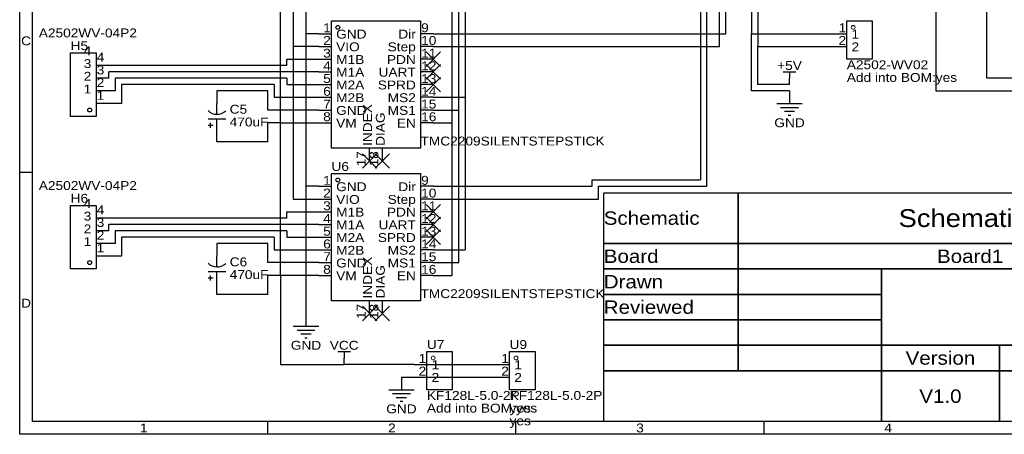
# Model space of a CAD drawing. Header units: millimetres. Extents: x 0 to 297, y 0 to 210.
# Tile 1 of 3: x 0 to 197, y 0 to 83. Entities that reach past the tile are written whole.
import ezdxf
from ezdxf.enums import TextEntityAlignment as Align

# ---------------------------------------------------------------- set-up
doc = ezdxf.new("R2010")
doc.units = ezdxf.units.MM
doc.header["$MEASUREMENT"] = 0
doc.styles.get("Standard").update_dxf_attribs({"font": 'arial.ttf'})

msp = doc.modelspace()

# ---------------------------------------------------------------- linework, layer by layer
at = {"color": 1, "true_color": 0xa00000}
for points in [[(0, 209.55), (297.18, 209.55), (297.18, 0), (0, 0)], [(2.54, 207.01), (294.64, 207.01), (294.64, 2.54), (2.54, 2.54)], [(62.23, 82.55), (80.01, 82.55), (80.01, 57.15), (62.23, 57.15)], [(165.1, 82.55), (170.18, 82.55), (170.18, 74.93), (165.1, 74.93)], [(15.24, 63.5), (10.16, 63.5), (10.16, 76.2), (15.24, 76.2)], [(62.23, 52.07), (80.01, 52.07), (80.01, 26.67), (62.23, 26.67)], [(15.24, 33.02), (10.16, 33.02), (10.16, 45.72), (15.24, 45.72)], [(81.28, 16.51), (86.36, 16.51), (86.36, 8.89), (81.28, 8.89)], [(97.79, 16.51), (102.87, 16.51), (102.87, 8.89), (97.79, 8.89)]]:
    msp.add_lwpolyline(points, close=True, dxfattribs=at)
at = {"color": 1, "true_color": 0x008800}
for points in [[(182.88, 142.24), (182.88, 68.58)], [(135.89, 137.16), (135.89, 50.8)], [(137.16, 49.53), (137.16, 134.62)], [(54.61, 107.95), (54.61, 77.47)], [(139.7, 77.47), (139.7, 99.06)], [(88.9, 97.79), (88.9, 67.31)], [(140.97, 80.01), (140.97, 97.79)], [(57.15, 95.25), (57.15, 80.01)], [(87.63, 64.77), (87.63, 95.25)], [(52.07, 62.23), (52.07, 92.71)], [(86.36, 62.23), (86.36, 92.71)], [(146.05, 90.17), (146.05, 80.01)], [(147.32, 87.63), (147.32, 77.47)], [(193.04, 71.12), (193.04, 87.63)], [(57.15, 80.01), (57.15, 64.77)], [(59.69, 80.01), (57.15, 80.01)], [(82.55, 80.01), (140.97, 80.01)], [(146.05, 68.58), (146.05, 80.01)], [(146.05, 80.01), (162.56, 80.01)], [(59.69, 77.47), (54.61, 77.47)], [(54.61, 77.47), (54.61, 46.99)], [(82.55, 77.47), (139.7, 77.47)], [(147.32, 77.47), (162.56, 77.47)], [(147.32, 69.85), (147.32, 77.47)], [(53.34, 73.66), (53.34, 74.93)], [(53.34, 74.93), (59.69, 74.93)], [(53.34, 73.66), (17.78, 73.66)], [(17.78, 71.12), (17.78, 72.39)], [(59.69, 72.39), (17.78, 72.39)], [(19.05, 71.12), (19.05, 68.58)], [(53.34, 71.12), (19.05, 71.12)], [(53.34, 71.12), (53.34, 69.85)], [(200.66, 71.12), (193.04, 71.12)], [(20.32, 69.85), (20.32, 66.04)], [(50.8, 69.85), (20.32, 69.85)], [(50.8, 69.85), (50.8, 67.31)], [(53.34, 69.85), (59.69, 69.85)], [(153.67, 69.85), (147.32, 69.85)], [(19.05, 68.58), (17.78, 68.58)], [(49.53, 68.58), (39.37, 68.58)], [(49.53, 64.77), (49.53, 68.58)], [(50.8, 67.31), (59.69, 67.31)], [(82.55, 67.31), (88.9, 67.31)], [(88.9, 67.31), (88.9, 36.83)], [(153.67, 68.58), (146.05, 68.58)], [(182.88, 68.58), (200.66, 68.58)], [(20.32, 66.04), (17.78, 66.04)], [(57.15, 64.77), (49.53, 64.77)], [(57.15, 64.77), (57.15, 49.53)], [(59.69, 64.77), (57.15, 64.77)], [(82.55, 64.77), (87.63, 64.77)], [(87.63, 34.29), (87.63, 64.77)], [(52.07, 62.23), (49.53, 62.23)], [(49.53, 58.42), (49.53, 62.23)], [(52.07, 62.23), (59.69, 62.23)], [(52.07, 31.75), (52.07, 62.23)], [(82.55, 62.23), (86.36, 62.23)], [(86.36, 31.75), (86.36, 62.23)], [(49.53, 58.42), (39.37, 58.42)], [(57.15, 49.53), (57.15, 34.29)], [(59.69, 49.53), (57.15, 49.53)], [(82.55, 49.53), (114.3, 49.53)], [(114.3, 50.8), (135.89, 50.8)], [(114.3, 49.53), (114.3, 50.8)], [(115.57, 46.99), (115.57, 49.53)], [(115.57, 49.53), (137.16, 49.53)], [(54.61, 46.99), (59.69, 46.99)], [(82.55, 46.99), (115.57, 46.99)], [(53.34, 43.18), (53.34, 44.45)], [(53.34, 44.45), (59.69, 44.45)], [(53.34, 43.18), (17.78, 43.18)], [(17.78, 40.64), (17.78, 41.91)], [(59.69, 41.91), (17.78, 41.91)], [(19.05, 40.64), (19.05, 38.1)], [(53.34, 40.64), (19.05, 40.64)], [(20.32, 39.37), (20.32, 35.56)], [(50.8, 39.37), (20.32, 39.37)], [(50.8, 39.37), (50.8, 36.83)], [(53.34, 40.64), (53.34, 39.37)], [(53.34, 39.37), (59.69, 39.37)], [(19.05, 38.1), (17.78, 38.1)], [(49.53, 38.1), (39.37, 38.1)], [(49.53, 34.29), (49.53, 38.1)], [(20.32, 35.56), (17.78, 35.56)], [(50.8, 36.83), (59.69, 36.83)], [(82.55, 36.83), (88.9, 36.83)], [(57.15, 34.29), (49.53, 34.29)], [(59.69, 34.29), (57.15, 34.29)], [(57.15, 34.29), (57.15, 24.13)], [(82.55, 34.29), (87.63, 34.29)], [(52.07, 31.75), (49.53, 31.75)], [(49.53, 27.94), (49.53, 31.75)], [(52.07, 31.75), (52.07, 13.97)], [(59.69, 31.75), (52.07, 31.75)], [(82.55, 31.75), (86.36, 31.75)], [(49.53, 27.94), (39.37, 27.94)], [(52.07, 13.97), (64.77, 13.97)], [(78.74, 13.97), (64.77, 13.97)], [(78.74, 13.97), (95.25, 13.97)], [(76.2, 11.43), (78.74, 11.43)], [(78.74, 11.43), (95.25, 11.43)]]:
    msp.add_lwpolyline(points, dxfattribs=at)
at = {"color": 1, "true_color": 0x880000}
for points in [[(59.69, 80.01), (62.23, 80.01)], [(82.55, 80.01), (80.01, 80.01)], [(162.56, 80.01), (165.1, 80.01)], [(59.69, 77.47), (62.23, 77.47)], [(82.55, 77.47), (80.01, 77.47)], [(162.56, 77.47), (165.1, 77.47)], [(59.69, 74.93), (62.23, 74.93)], [(82.55, 74.93), (80.01, 74.93)], [(17.78, 73.66), (15.24, 73.66)], [(17.78, 71.12), (15.24, 71.12)], [(59.69, 72.39), (62.23, 72.39)], [(82.55, 72.39), (80.01, 72.39)], [(153.67, 69.85), (153.67, 71.12)], [(59.69, 69.85), (62.23, 69.85)], [(82.55, 69.85), (80.01, 69.85)], [(17.78, 68.58), (15.24, 68.58)], [(39.37, 68.58), (39.37, 66.04)], [(59.69, 67.31), (62.23, 67.31)], [(82.55, 67.31), (80.01, 67.31)], [(153.67, 68.58), (153.67, 66.04)], [(17.78, 66.04), (15.24, 66.04)], [(59.69, 64.77), (62.23, 64.77)], [(82.55, 64.77), (80.01, 64.77)], [(39.37, 58.42), (39.37, 60.96)], [(59.69, 62.23), (62.23, 62.23)], [(82.55, 62.23), (80.01, 62.23)], [(69.85, 54.61), (69.85, 57.15)], [(72.39, 54.61), (72.39, 57.15)], [(59.69, 49.53), (62.23, 49.53)], [(82.55, 49.53), (80.01, 49.53)], [(59.69, 46.99), (62.23, 46.99)], [(82.55, 46.99), (80.01, 46.99)], [(59.69, 44.45), (62.23, 44.45)], [(82.55, 44.45), (80.01, 44.45)], [(17.78, 43.18), (15.24, 43.18)], [(59.69, 41.91), (62.23, 41.91)], [(82.55, 41.91), (80.01, 41.91)], [(17.78, 40.64), (15.24, 40.64)], [(59.69, 39.37), (62.23, 39.37)], [(82.55, 39.37), (80.01, 39.37)], [(17.78, 38.1), (15.24, 38.1)], [(39.37, 38.1), (39.37, 35.56)], [(17.78, 35.56), (15.24, 35.56)], [(59.69, 36.83), (62.23, 36.83)], [(82.55, 36.83), (80.01, 36.83)], [(59.69, 34.29), (62.23, 34.29)], [(82.55, 34.29), (80.01, 34.29)], [(59.69, 31.75), (62.23, 31.75)], [(82.55, 31.75), (80.01, 31.75)], [(39.37, 27.94), (39.37, 30.48)], [(69.85, 24.13), (69.85, 26.67)], [(72.39, 24.13), (72.39, 26.67)], [(57.15, 24.13), (57.15, 21.59)], [(64.77, 13.97), (64.77, 15.24)], [(78.74, 13.97), (81.28, 13.97)], [(95.25, 13.97), (97.79, 13.97)], [(76.2, 11.43), (76.2, 8.89)], [(78.74, 11.43), (81.28, 11.43)], [(95.25, 11.43), (97.79, 11.43)]]:
    msp.add_lwpolyline(points, dxfattribs=at)
at = {"color": 1, "true_color": 0x999999}
for points in [[(83.99, 76.37), (81.11, 73.49)], [(81.11, 76.37), (83.99, 73.49)], [(83.99, 73.83), (81.11, 70.95)], [(81.11, 73.83), (83.99, 70.95)], [(83.99, 71.29), (81.11, 68.41)], [(81.11, 71.29), (83.99, 68.41)], [(71.29, 56.05), (68.41, 53.17)], [(68.41, 56.05), (71.29, 53.17)], [(73.83, 56.05), (70.95, 53.17)], [(70.95, 56.05), (73.83, 53.17)], [(83.99, 45.89), (81.11, 43.01)], [(81.11, 45.89), (83.99, 43.01)], [(83.99, 43.35), (81.11, 40.47)], [(81.11, 43.35), (83.99, 40.47)], [(83.99, 40.81), (81.11, 37.93)], [(81.11, 40.81), (83.99, 37.93)], [(71.29, 25.57), (68.41, 22.69)], [(68.41, 25.57), (71.29, 22.69)], [(73.83, 25.57), (70.95, 22.69)], [(70.95, 25.57), (73.83, 22.69)]]:
    msp.add_lwpolyline(points, dxfattribs=at)
at = {"color": 1, "true_color": 0xa00000}
for points in [[(152.4, 72.39), (154.94, 72.39)], [(153.67, 72.39), (153.67, 71.12)], [(39.37, 64.01), (39.37, 66.04)], [(151.13, 66.04), (156.21, 66.04)], [(151.89, 65.28), (155.45, 65.28)], [(37.59, 62.99), (41.15, 62.99)], [(39.37, 60.96), (39.37, 62.99)], [(152.65, 64.52), (154.69, 64.52)], [(153.42, 63.75), (153.92, 63.75)], [(37.59, 61.72), (38.61, 61.72)], [(38.1, 61.21), (38.1, 62.23)], [(0, 52.39), (2.54, 52.39)], [(116.59, 48.26), (143.45, 48.26)], [(116.59, 38.1), (116.59, 48.26)], [(143.45, 48.26), (143.45, 38.1)], [(143.45, 48.26), (235.98, 48.26)], [(143.45, 38.1), (143.45, 48.26)], [(143.45, 38.1), (116.59, 38.1)], [(116.59, 38.1), (143.45, 38.1)], [(116.59, 33.02), (116.59, 38.1)], [(235.98, 38.1), (143.45, 38.1)], [(143.45, 38.1), (143.45, 33.02)], [(143.45, 38.1), (235.98, 38.1)], [(143.45, 33.02), (143.45, 38.1)], [(39.37, 33.53), (39.37, 35.56)], [(37.59, 32.51), (41.15, 32.51)], [(38.1, 30.73), (38.1, 31.75)], [(39.37, 30.48), (39.37, 32.51)], [(143.45, 33.02), (116.59, 33.02)], [(116.59, 33.02), (143.45, 33.02)], [(116.59, 27.94), (116.59, 33.02)], [(235.98, 33.02), (143.45, 33.02)], [(143.45, 33.02), (143.45, 27.94)], [(143.45, 33.02), (172.02, 33.02)], [(143.45, 27.94), (143.45, 33.02)], [(172.02, 33.02), (172.02, 27.94)], [(172.02, 33.02), (294.64, 33.02)], [(172.02, 17.78), (172.02, 33.02)], [(37.59, 31.24), (38.61, 31.24)], [(143.45, 27.94), (116.59, 27.94)], [(116.59, 27.94), (143.45, 27.94)], [(116.59, 22.86), (116.59, 27.94)], [(172.02, 27.94), (143.45, 27.94)], [(143.45, 27.94), (143.45, 22.86)], [(143.45, 27.94), (172.02, 27.94)], [(143.45, 22.86), (143.45, 27.94)], [(172.02, 27.94), (172.02, 22.86)], [(143.45, 22.86), (116.59, 22.86)], [(116.59, 22.86), (143.45, 22.86)], [(116.59, 17.78), (116.59, 22.86)], [(172.02, 22.86), (143.45, 22.86)], [(143.45, 22.86), (143.45, 17.78)], [(143.45, 22.86), (172.02, 22.86)], [(143.45, 17.78), (143.45, 22.86)], [(172.02, 22.86), (172.02, 17.78)], [(54.61, 21.59), (59.69, 21.59)], [(55.37, 20.83), (58.93, 20.83)], [(56.13, 20.07), (58.17, 20.07)], [(56.9, 19.3), (57.4, 19.3)], [(143.45, 17.78), (116.59, 17.78)], [(116.59, 17.78), (143.45, 17.78)], [(116.59, 12.7), (116.59, 17.78)], [(172.02, 17.78), (143.45, 17.78)], [(143.45, 17.78), (143.45, 12.7)], [(143.45, 17.78), (172.02, 17.78)], [(143.45, 12.7), (143.45, 17.78)], [(294.64, 17.78), (172.02, 17.78)], [(172.02, 17.78), (172.02, 12.7)], [(172.02, 17.78), (195.56, 17.78)], [(172.02, 12.7), (172.02, 17.78)], [(195.56, 17.78), (195.56, 12.7)], [(195.56, 17.78), (214.43, 17.78)], [(195.56, 12.7), (195.56, 17.78)], [(63.5, 16.51), (66.04, 16.51)], [(64.77, 16.51), (64.77, 15.24)], [(143.45, 12.7), (116.59, 12.7)], [(116.59, 12.7), (172.02, 12.7)], [(116.59, 2.54), (116.59, 12.7)], [(172.02, 12.7), (143.45, 12.7)], [(195.56, 12.7), (172.02, 12.7)], [(172.02, 12.7), (172.02, 2.54)], [(172.02, 12.7), (195.56, 12.7)], [(172.02, 2.54), (172.02, 12.7)], [(214.43, 12.7), (195.56, 12.7)], [(195.56, 12.7), (195.56, 2.54)], [(195.56, 12.7), (214.43, 12.7)], [(195.56, 2.54), (195.56, 12.7)], [(73.66, 8.89), (78.74, 8.89)], [(74.42, 8.13), (77.98, 8.13)], [(75.18, 7.37), (77.22, 7.37)], [(75.95, 6.6), (76.45, 6.6)], [(49.53, 0), (49.53, 2.54)], [(99.06, 0), (99.06, 2.54)], [(172.02, 2.54), (116.59, 2.54)], [(148.59, 0), (148.59, 2.54)], [(195.56, 2.54), (172.02, 2.54)], [(214.43, 2.54), (195.56, 2.54)]]:
    msp.add_lwpolyline(points, dxfattribs=at)
at = {"color": 1, "lineweight": 0, "true_color": 0xa00000}
for centre in [(166.37, 81.28), (82.55, 15.24), (99.06, 15.24)]:
    msp.add_circle(centre, 0.381, dxfattribs=at)
at = {"color": 1, "true_color": 0xa00000}
for centre in [(39.37, 66.46), (39.37, 35.98)]:
    msp.add_arc(centre, 2.54, 225.4819, 313.7778, dxfattribs=at)
at = {"true_color": 0x000000}
for centre in [(63.5, 81.28), (13.97, 64.77), (63.5, 50.8), (13.97, 34.29)]:
    msp.add_ellipse(centre, major_axis=(0, 0.381), ratio=1, dxfattribs=at)

# ---------------------------------------------------------------- texts
at = {"color": 1, "true_color": 0x0000ff, "width": 1.1}
for s, p in [('A2502WV-04P2', (3.81, 78.74)), ('A2502-WV02', (165.1, 72.39)), ('Add into BOM:yes', (165.1, 69.85)), ('470uF', (41.91, 60.96)), ('TMC2209SILENTSTEPSTICK', (80.01, 57.15)), ('A2502WV-04P2', (3.81, 48.26)), ('470uF', (41.91, 30.48)), ('TMC2209SILENTSTEPSTICK', (80.01, 26.67)), ('KF128L-5.0-2P', (81.28, 6.35)), ('KF128L-5.0-2P', (97.79, 6.35)), ('Add into BOM:yes', (81.28, 3.81)), ('yes', (97.79, 3.81)), ('yes', (97.79, 1.27))]:
    msp.add_text(s, height=1.778, dxfattribs=at).set_placement(p, align=Align.BOTTOM_LEFT)
at = {"color": 1, "true_color": 0x000000, "width": 1.1}
for s, height, p in [('1', 1.78, (62.1, 79.78)), ('Dir', 1.778, (79.07, 78.51)), ('1', 1.78, (164.97, 79.78)), ('2', 1.78, (62.1, 77.24)), ('2', 1.78, (164.97, 77.24)), ('4', 1.78, (14.3, 75.16)), ('3', 1.78, (62.1, 74.7)), ('Step', 1.778, (79.07, 75.97)), ('3', 1.78, (14.3, 72.62)), ('PDN', 1.778, (79.07, 73.43)), ('4', 1.78, (62.1, 72.16)), ('UART', 1.778, (79.07, 70.89)), ('2', 1.78, (14.3, 70.08)), ('5', 1.78, (62.1, 69.62)), ('1', 1.78, (14.3, 67.54)), ('6', 1.78, (62.1, 67.08)), ('SPRD', 1.778, (79.07, 68.35)), ('7', 1.78, (62.1, 64.54)), ('MS2', 1.778, (79.07, 65.81)), ('MS1', 1.778, (79.07, 63.27)), ('8', 1.78, (62.1, 62)), ('EN', 1.778, (79.07, 60.73)), ('1', 1.78, (62.1, 49.3)), ('Dir', 1.778, (79.07, 48.03)), ('2', 1.78, (62.1, 46.76)), ('Step', 1.778, (79.07, 45.49)), ('4', 1.78, (14.3, 44.68)), ('3', 1.78, (62.1, 44.22)), ('PDN', 1.778, (79.07, 42.95)), ('3', 1.78, (14.3, 42.14)), ('4', 1.78, (62.1, 41.68)), ('2', 1.78, (14.3, 39.6)), ('5', 1.78, (62.1, 39.14)), ('UART', 1.778, (79.07, 40.41)), ('1', 1.78, (14.3, 37.06)), ('SPRD', 1.778, (79.07, 37.87)), ('6', 1.78, (62.1, 36.6)), ('MS2', 1.778, (79.07, 35.33)), ('7', 1.78, (62.1, 34.06)), ('8', 1.78, (62.1, 31.52)), ('MS1', 1.778, (79.07, 32.79)), ('EN', 1.778, (79.07, 30.25)), ('1', 1.78, (81.15, 13.74)), ('1', 1.78, (97.66, 13.74)), ('2', 1.78, (81.15, 11.2)), ('2', 1.78, (97.66, 11.2))]:
    msp.add_text(s, height=height, dxfattribs=at).set_placement(p, align=Align.BOTTOM_RIGHT)
for s, height, p in [('GND', 1.778, (63.17, 78.51)), ('9', 1.78, (80.14, 79.78)), ('1', 1.78, (166.04, 78.51)), ('10', 1.778, (80.14, 77.24)), ('VIO', 1.778, (63.17, 75.97)), ('11', 1.778, (80.14, 74.7)), ('2', 1.78, (166.04, 75.97)), ('4', 1.78, (15.37, 73.89)), ('M1B', 1.778, (63.17, 73.43)), ('3', 1.78, (15.37, 71.35)), ('M1A', 1.778, (63.17, 70.89)), ('12', 1.778, (80.14, 72.16)), ('2', 1.78, (15.37, 68.81)), ('13', 1.778, (80.14, 69.62)), ('M2A', 1.778, (63.17, 68.35)), ('14', 1.778, (80.14, 67.08)), ('1', 1.78, (15.37, 66.27)), ('M2B', 1.778, (63.17, 65.81)), ('15', 1.778, (80.14, 64.54)), ('GND', 1.778, (63.17, 63.27)), ('VM', 1.778, (63.17, 60.73)), ('16', 1.778, (80.14, 62)), ('9', 1.78, (80.14, 49.3)), ('GND', 1.778, (63.17, 48.03)), ('VIO', 1.778, (63.17, 45.49)), ('10', 1.778, (80.14, 46.76)), ('4', 1.78, (15.37, 43.41)), ('M1B', 1.778, (63.17, 42.95)), ('11', 1.778, (80.14, 44.22)), ('12', 1.778, (80.14, 41.68)), ('3', 1.78, (15.37, 40.87)), ('M1A', 1.778, (63.17, 40.41)), ('13', 1.778, (80.14, 39.14)), ('2', 1.78, (15.37, 38.33)), ('M2A', 1.778, (63.17, 37.87)), ('1', 1.78, (15.37, 35.79)), ('M2B', 1.778, (63.17, 35.33)), ('14', 1.778, (80.14, 36.6)), ('15', 1.778, (80.14, 34.06)), ('GND', 1.778, (63.17, 32.79)), ('16', 1.778, (80.14, 31.52)), ('VM', 1.778, (63.17, 30.25)), ('1', 1.78, (82.22, 12.47)), ('1', 1.78, (98.73, 12.47)), ('2', 1.78, (82.22, 9.93)), ('2', 1.78, (98.73, 9.93))]:
    msp.add_text(s, height=height, dxfattribs=at).set_placement(p, align=Align.BOTTOM_LEFT)
at = {"color": 1, "true_color": 0xa00000, "width": 1.1}
for s, height, p in [('C', 1.78, (1.27, 78.58)), ('Schematic1', 3.556, (189.71, 43.18)), ('Board1', 2.667, (189.71, 35.56)), ('D', 1.78, (1.27, 26.19)), ('Version', 2.667, (183.79, 15.24)), ('V1.0', 2.667, (183.79, 7.62)), ('1', 1.78, (24.77, 1.27)), ('2', 1.78, (74.3, 1.27)), ('3', 1.78, (123.83, 1.27)), ('4', 1.78, (173.35, 1.27))]:
    msp.add_text(s, height=height, dxfattribs=at).set_placement(p, align=Align.MIDDLE_CENTER)
at = {"color": 1, "true_color": 0x000080, "width": 1.1}
for s, p in [('H5', (10.16, 76.2)), ('C5', (41.91, 63.5)), ('U6', (62.23, 52.07)), ('H6', (10.16, 45.72)), ('C6', (41.91, 33.02)), ('U7', (81.28, 16.51)), ('U9', (97.79, 16.51))]:
    msp.add_text(s, height=1.778, dxfattribs=at).set_placement(p, align=Align.BOTTOM_LEFT)
for s, p in [('+5V', (153.67, 73.66)), ('GND', (153.67, 62.23)), ('GND', (57.15, 17.78)), ('VCC', (64.77, 17.78)), ('GND', (76.2, 5.08))]:
    msp.add_text(s, height=1.778, dxfattribs=at).set_placement(p, align=Align.MIDDLE_CENTER)
at = {"color": 1, "true_color": 0x000000, "width": 1.1}
for s, p in [('INDEX', (70.87, 57.6)), ('DIAG', (73.41, 57.6)), ('INDEX', (70.87, 27.12)), ('DIAG', (73.41, 27.12))]:
    msp.add_text(s, height=1.778, rotation=90, dxfattribs=at).set_placement(p, align=Align.BOTTOM_LEFT)
for s, p in [('17', (69.6, 56.54)), ('18', (72.14, 56.54)), ('17', (69.6, 26.06)), ('18', (72.14, 26.06))]:
    msp.add_text(s, height=1.778, rotation=90, dxfattribs=at).set_placement(p, align=Align.BOTTOM_RIGHT)
at = {"color": 1, "true_color": 0xa00000, "width": 1.1}
for s, p in [('Schematic', (116.59, 43.18)), ('Board', (116.59, 35.56)), ('Drawn', (116.59, 30.48)), ('Reviewed', (116.59, 25.4))]:
    msp.add_text(s, height=2.667, dxfattribs=at).set_placement(p, align=Align.MIDDLE_LEFT)

doc.saveas('drawing.dxf')
